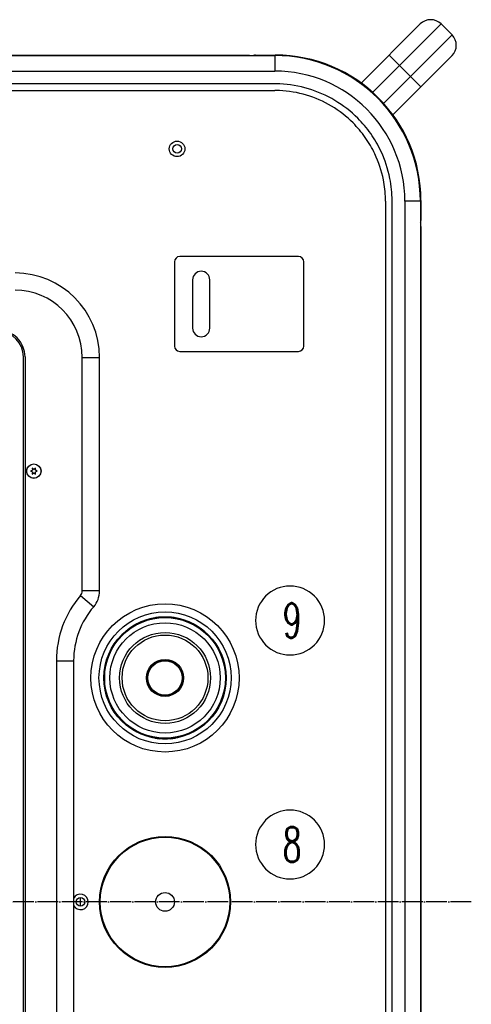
# Model space of a CAD drawing. Extents: x -1809 to 6113, y -4129 to 1471.
# Tile 55 of 197: x 259 to 521, y -159 to 412. Entities that reach past the tile are written whole.
import ezdxf

# ---------------------------------------------------------------- set-up
doc = ezdxf.new("R2010")
doc.units = 0
doc.linetypes.add('DOT_CENTER', pattern=[14, 12, -1, 0, -1])
doc.layers.get('0').update_dxf_attribs({"linetype": 'CONTINUOUS'})
doc.layers.add('1', color=7, linetype='CONTINUOUS')
doc.styles.add('CONVERTER_1', font='txt.shx', dxfattribs={"width": 0.63})

# ---------------------------------------------------------------- blocks, each defined once
blk = doc.blocks.new('TEXT__620', base_point=(-420, -567.68))
at = {"layer": '1', "color": 1}
for points in [[(415.52, 43.32), (415.52, 43.32, 0.414214), (435.52, 63.32), (435.52, 63.32, 0.414214), (415.52, 83.32), (415.52, 83.32, 0.414214), (395.52, 63.32), (395.52, 63.32, 0.414214)], [(415.52, -86.68), (415.52, -86.68, 0.414214), (435.52, -66.68), (435.52, -66.68, 0.414214), (415.52, -46.68), (415.52, -46.68, 0.414214), (395.52, -66.68), (395.52, -66.68, 0.414214)]]:
    blk.add_lwpolyline(points, format="xyb", close=True, dxfattribs=at)
at = {"layer": '1', "color": 1, "style": 'CONVERTER_1', "width": 0.63}
for s, p in [('9', (411.32, 53.32)), ('8', (411.32, -76.68))]:
    blk.add_text(s, height=20, dxfattribs=at).set_placement(p)
blk = doc.blocks.new('TH_B__621', base_point=(-1892.2, 283.11))
at = {"color": 7, "linetype": 'CONTINUOUS'}
for p, q in [((491.1, 409.48), (456.8, 375.19)), ((463.43, 369.8), (503.12, 409.48)), ((509.48, 403.12), (503.12, 409.48)), ((469.8, 363.43), (509.48, 403.12)), ((-406.65, 391.15), (406.65, 391.15)), ((-391.95, 391.45), (391.95, 391.45)), ((391.95, 391.45), (391.95, 391.15)), ((395.45, 391.45), (406.95, 391.45)), ((406.65, 391.15), (406.65, 382.15)), ((473.06, 391.45), (491.45, 373.06)), ((475.19, 356.8), (509.48, 391.1)), ((-406.65, 382.15), (406.65, 382.15)), ((406.66, 374.74), (-406.66, 374.74)), ((456.83, 375.16), (456.8, 375.19)), ((-406.61, 370.88), (406.61, 370.88)), ((475.19, 356.8), (475.16, 356.83)), ((470.88, 306.61), (470.88, -506.61)), ((474.74, -506.66), (474.74, 306.66)), ((482.15, 306.65), (482.15, -506.65)), ((491.15, 306.65), (482.15, 306.65)), ((491.15, 306.65), (491.15, -506.65)), ((491.45, 306.95), (491.45, 295.45)), ((491.15, 291.95), (491.45, 291.95)), ((491.45, 291.95), (491.45, -491.95)), ((420.5, 274.5), (351.5, 274.5)), ((348.5, 271.5), (348.5, 222.5)), ((423.5, 222.5), (423.5, 271.5)), ((359, 261), (359, 233)), ((369, 233), (369, 261)), ((351.5, 219.5), (420.5, 219.5)), ((260.9, -416.4), (260.9, 216.4)), ((261.8, 216.4), (261.8, -416.4)), ((295, 216), (305, 216)), ((295, 80.44), (295, 216)), ((305, 80.44), (305, 216)), ((266.03, 150.5), (264.9, 150)), ((264.9, 150), (266.03, 149.5)), ((265.9, 151.73), (266.03, 150.5)), ((266.9, 151), (265.9, 151.73)), ((266.03, 149.5), (265.9, 148.27)), ((265.9, 148.27), (266.9, 149)), ((267.9, 151.73), (266.9, 151)), ((266.9, 149), (267.9, 148.27)), ((267.77, 150.5), (267.9, 151.73)), ((268.9, 150), (267.77, 150.5)), ((267.77, 149.5), (268.9, 150)), ((267.9, 148.27), (267.77, 149.5)), ((305, 80.44), (295, 80.44)), ((294.03, 77.83), (301.61, 71.3)), ((337, 64.92), (337, 64.79)), ((340, 64.87), (340, 65.31)), ((346, 65.31), (346, 64.87)), ((349, 64.79), (349, 64.92)), ((280, 40), (280, -240)), ((280, 40), (290, 40)), ((290, 40), (290, -240)), ((308.21, 36), (308.08, 36)), ((377.92, 36), (377.79, 36)), ((307.69, 33), (308.13, 33)), ((377.87, 33), (378.31, 33)), ((308.13, 27), (307.69, 27)), ((308.08, 24), (308.21, 24)), ((308.21, 24), (308.21, 24)), ((377.79, 24), (377.79, 24)), ((377.79, 24), (377.92, 24)), ((378.31, 27), (377.87, 27)), ((337, -4.79), (337, -4.92)), ((340, -5.21), (340, -4.87)), ((340, -5.31), (340, -5.21)), ((346, -4.87), (346, -5.31)), ((349, -4.92), (349, -4.79)), ((294, -100), (293.91, -97.5)), ((293.91, -102.5), (294, -100))]:
    blk.add_line(p, q, dxfattribs=at)
for centre, radius in [((350, 337), 4.5), ((350, 337), 2.5), ((266.9, 150), 4.2), ((266.9, 150), 4.15), ((343, 30), 43), ((343, 30), 38.3), ((343, 30), 35.46), ((343, 30), 35), ((343, 30), 32), ((343, 30), 26.39), ((343, 30), 24.89), ((343, 30), 10.75), ((343, 30), 10.25), ((343, 30), 10), ((343, -100), 38), ((343, -100), 37.57), ((343, -100), 5.45), ((294, -100), 2.5)]:
    blk.add_circle(centre, radius, dxfattribs=at)
for centre, radius, start, end in [((497.11, 403.47), 8.5, 45, 135), ((503.47, 397.11), 8.5, -45, 45), ((395.45, 389.45), 2, 90, 121.7883), ((406.65, 306.65), 84.5, 0, 90), ((406.95, 306.95), 84.5, 0, 90), ((406.65, 306.65), 75.5, 0, 90), ((489.45, 295.45), 2, -31.7883, 0), ((351.5, 271.5), 3, 90, 180), ((420.5, 271.5), 3, 0, 90), ((256, 216), 49, 0, 90), ((364, 261), 5, 0, 180), ((256, 216), 39, 0, 90), ((246.4, 216.4), 15.4, 0, 90), ((246.4, 216.4), 14.5, 0, 90), ((364, 233), 5, 180, 0), ((351.5, 222.5), 3, 180, -90), ((420.5, 222.5), 3, -90, 0), ((291, 80.44), 4, -40.7061, 0), ((291, 80.44), 14, -40.7061, 0), ((338, 40), 58, 139.2939, 180), ((338, 40), 48, 139.2939, 180), ((343, 30), 35.3, 99.7852, 170.2148), ((343, 30), 35.3, 99.7852, 170.2148), ((343, 30), 35.44, 94.8564, 99.7482), ((343, 30), 35.33, 85.1296, 94.8704), ((343, 30), 35.44, 80.2518, 85.1436), ((343, 30), 35.3, 9.7852, 80.2148), ((343, 30), 35.3, 9.7852, 80.2148), ((343, 30), 35.44, 170.2518, 175.1436), ((343, 30), 35.44, 4.8564, 9.7482), ((343, 30), 35.33, 175.1296, -175.1296), ((343, 30), 35.33, -4.8704, 4.8704), ((343, 30), 35.44, -175.1436, -170.2518), ((343, 30), 35.3, -170.2148, -99.7852), ((343, 30), 35.3, -170.2148, -99.7852), ((343, 30), 35.3, -80.2148, -9.7852), ((343, 30), 35.3, -80.2148, -9.7852), ((343, 30), 35.44, -9.7482, -4.8564), ((343, 30), 35.44, -99.7482, -94.8564), ((343, 30), 35.33, -94.8704, -85.1296), ((343, 30), 35.44, -85.1436, -80.2518), ((294, -100), 4.5, -152.734, 152.734)]:
    blk.add_arc(centre, radius, start, end, dxfattribs=at)
for points, knots in [([(474.74, 306.66), (474.74, 306.79), (474.73, 306.92), (474.71, 311.33), (474.28, 315.6), (472.37, 325.32), (470.6, 330.68), (466.53, 339.29), (464.56, 342.67), (460.07, 349.05), (457.55, 352.04), (454.8, 354.8), (450.82, 358.77), (446.37, 362.24), (436.71, 368), (431.54, 370.27), (420.77, 373.49), (415.2, 374.43), (408.74, 374.71), (407.9, 374.73), (406.92, 374.73), (406.79, 374.74), (406.66, 374.74)], [0, 0, 0, 0, 0.40337, 0.40337, 13.52804, 13.52804, 30.75641, 30.75641, 42.708869, 42.708869, 54.661329, 54.661329, 54.661329, 71.889628, 71.889628, 89.117923, 89.117923, 106.346215, 106.346215, 108.931019, 108.931019, 109.334267, 109.334267, 109.334267, 109.334267]), ([(470.88, 306.61), (470.88, 307.09), (470.88, 307.58), (470.78, 311.74), (470.38, 315.4), (468.65, 324.23), (466.98, 329.29), (463.14, 337.42), (461.28, 340.61), (457.04, 346.63), (454.66, 349.45), (452.06, 352.06), (448.3, 355.81), (444.1, 359.09), (434.98, 364.53), (430.1, 366.67), (419.93, 369.71), (414.67, 370.6), (408.93, 370.84), (408.5, 370.86), (407.58, 370.88), (407.09, 370.88), (406.61, 370.88)], [0, 0, 0, 0, 1.344726, 1.344726, 11.531711, 11.531711, 26.2174, 26.2174, 36.405819, 36.405819, 46.594233, 46.594233, 46.594233, 61.279836, 61.279836, 75.96545, 75.96545, 90.651092, 90.651092, 91.853934, 91.853934, 93.197825, 93.197825, 93.197825, 93.197825])]:
    blk.add_open_spline(points, degree=3, knots=knots, dxfattribs=at)
blk = doc.blocks.new('GABEL_TOP__622', base_point=(-911.98, -620.67))
at = {"layer": '1', "color": 3, "linetype": 'DOT_CENTER'}
blk.add_line((520.67, -100), (-668.67, -100), dxfattribs=at)
blk = doc.blocks.new('MANI_TOPVIEW__623', base_point=(-2351.42, -951.84))
at = {"layer": '1'}
blk.add_blockref('GABEL_TOP__622', (-911.98, -620.67), dxfattribs=at)
blk = doc.blocks.new('TOPVIEW__624', base_point=(-2912.41, -951.84))
blk.add_blockref('TH_B__621', (-1892.2, 283.11))
at = {"layer": '1'}
for name, p in [('MANI_TOPVIEW__623', (-2351.42, -951.84)), ('TEXT__620', (-420, -567.68))]:
    blk.add_blockref(name, p, dxfattribs=at)
blk = doc.blocks.new('QW__625', base_point=(-2931.84, -6106.36))
at = {"layer": '1'}
blk.add_blockref('TOPVIEW__624', (-2912.41, -951.84), dxfattribs=at)

msp = doc.modelspace()

# ---------------------------------------------------------------- block references
msp.add_blockref('QW__625', (-2931.84, -6106.36))

doc.saveas('drawing.dxf')
